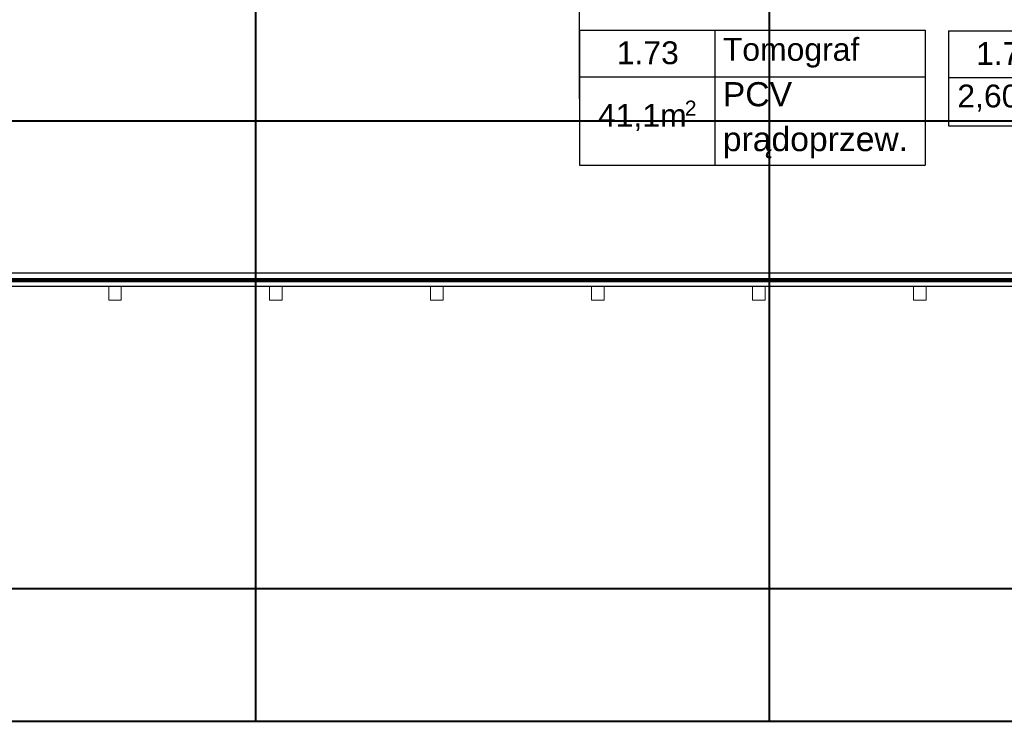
# Model space of a CAD drawing. Header units: millimetres. Extents: x 6612728327 to 6612744462, y 5733542327 to 5733552841.
# Tile 39 of 124: x 6612735732 to 6612736595, y 5733543457 to 5733544072. Entities that reach past the tile are written whole.
import ezdxf

# ---------------------------------------------------------------- set-up
doc = ezdxf.new("R2010")
doc.units = ezdxf.units.MM
doc.header["$MEASUREMENT"] = 0
for name, color, linetype in [('!!!!_SCIANY GRUBE', 7, 'Continuous'), ('_ ARKUSZ _ 01 _ RAMKA', 7, 'Continuous'), ('__DRAFT_PROJEKT_PPOŻ', 7, 'Continuous'), ('A_A-OPISY POM', 7, 'Continuous'), ('inw_słupy STAL', 7, 'Continuous')]:
    doc.layers.add(name, color=color, linetype=linetype)
doc.styles.add('GENERATED_STYLE_1', font='arial.ttf')

msp = doc.modelspace()

# ---------------------------------------------------------------- linework, layer by layer
at = {"layer": '!!!!_SCIANY GRUBE', "color": 7, "lineweight": 30, "flags": 128}
for points in [[(6612735637.293543, 5733543457.131468), (6612735637.293543, 5733543849.895132), (6612737662.722822, 5733543849.895132)], [(6612737650.722822, 5733543809.864473), (6612737650.722822, 5733543837.895132), (6612735649.293543, 5733543837.895132), (6612735649.293543, 5733543457.131468)]]:
    msp.add_lwpolyline(points, dxfattribs=at)
at = {"layer": '_ ARKUSZ _ 01 _ RAMKA', "color": 7, "lineweight": 40}
msp.add_line((6612730761.600903, 5733543457.131468), (6612744298.273997, 5733543457.131468), dxfattribs=at)
at = {"layer": '__DRAFT_PROJEKT_PPOŻ', "color": 30, "lineweight": 211, "true_color": 0xfb8213}
msp.add_line((6612735643.152955, 5733543843.648787), (6612737656.744984, 5733543843.648787), dxfattribs=at)
at = {"layer": 'A_A-OPISY POM', "color": 7, "lineweight": 25}
for p, q in [((6612736222.62879, 5733544062.523951), (6612736525.479658, 5733544062.523951)), ((6612736222.62879, 5733544062.523951), (6612736222.62879, 5733543944.214624)), ((6612736341.169246, 5733544062.523951), (6612736341.169246, 5733543944.214624)), ((6612736525.479658, 5733544062.523951), (6612736525.479658, 5733543944.214624)), ((6612736545.915488, 5733544061.84973), (6612736733.936837, 5733544061.84973)), ((6612736545.915488, 5733544061.84973), (6612736545.915488, 5733543978.876019)), ((6612736222.62879, 5733544021.780542), (6612736525.479658, 5733544021.780542)), ((6612736545.915488, 5733544021.106322), (6612736733.936837, 5733544021.106322)), ((6612736545.915488, 5733543978.876019), (6612736733.936837, 5733543978.876019)), ((6612736222.62879, 5733543944.214624), (6612736525.479658, 5733543944.214624))]:
    msp.add_line(p, q, dxfattribs=at)
at = {"layer": 'A_A-OPISY POM', "color": 7, "lineweight": 25, "flags": 128}
msp.add_lwpolyline([(6612736222.62879, 5733544002.461915), (6612736222.62879, 5733544340.901161)], dxfattribs=at)
at = {"layer": 'inw_słupy STAL', "color": 7, "lineweight": 40}
for p, q in [((6612735938.917496, 5733544375.14598), (6612735938.917496, 5733543457.131468)), ((6612736388.917496, 5733544375.14598), (6612736388.917496, 5733543457.131468)), ((6612738193.618263, 5733543982.863196), (6612733565.433251, 5733543982.863196)), ((6612738193.618263, 5733543573.092225), (6612731668.194652, 5733543573.092225))]:
    msp.add_line(p, q, dxfattribs=at)
at = {"layer": 'inw_słupy STAL', "color": 7, "lineweight": 18, "flags": 128}
for points in [[(6612735810.22282, 5733543837.895132), (6612735821.22282, 5733543837.895132), (6612735821.22282, 5733543825.895132), (6612735810.22282, 5733543825.895132)], [(6612735951.222745, 5733543837.894678), (6612735962.222745, 5733543837.894681), (6612735962.222749, 5733543825.894681), (6612735951.222749, 5733543825.894678)], [(6612736092.222746, 5733543837.894715), (6612736103.222746, 5733543837.894718), (6612736103.222749, 5733543825.894718), (6612736092.222749, 5733543825.894715)], [(6612736233.222746, 5733543837.894753), (6612736244.222746, 5733543837.894756), (6612736244.222749, 5733543825.894756), (6612736233.222749, 5733543825.894753)], [(6612736374.222746, 5733543837.894791), (6612736385.222746, 5733543837.894794), (6612736385.222749, 5733543825.894794), (6612736374.222749, 5733543825.894791)], [(6612736515.222746, 5733543837.894829), (6612736526.222746, 5733543837.894832), (6612736526.22275, 5733543825.894832), (6612736515.22275, 5733543825.894829)]]:
    msp.add_lwpolyline(points, close=True, dxfattribs=at)

# ---------------------------------------------------------------- texts
at = {"layer": 'A_A-OPISY POM', "color": 7, "lineweight": 25, "attachment_point": 7, "style": 'GENERATED_STYLE_1'}
for s, insert, char_height in [('\\A1;{\\pql;\\fArial|b0|i0|c238|p38;1.73}', (6612736255.29333, 5733544032.45756), 19.99998003), ('\\A1;{\\pql;\\fArial|b0|i0|c238|p38;Tomograf}', (6612736348.207629, 5733544029.67042), 19.99998003), ('\\A1;{\\pql;\\fArial|b0|i0|c238|p38;1.70}', (6612736570.079079, 5733544031.797053), 19.99998003), ('\\A1;{\\pql;\\fArial|b0|i0|c238|p38;PCV}', (6612736348.207629, 5733543995.577513), 21.11515149), ('\\A1;{\\pql;\\fArial|b0|i0|c238|p38;2,60m}', (6612736553.642024, 5733543991.139808), 20.00000003), ('\\A1;{\\pql;\\fArial|b0|i0|c238|p38;2}', (6612736314.924847, 5733543987.62874), 13.20000002), ('\\A1;{\\pql;\\fArial|b0|i0|c238|p38;41,1m}', (6612736238.856275, 5733543974.14622), 20.00000003), ('\\A1;{\\pql;\\fArial|b0|i0|c238|p38;prądoprzew.}', (6612736348.207629, 5733543950.176249), 21.11515149)]:
    msp.add_mtext(s, dxfattribs=dict(at, insert=insert, char_height=char_height))

doc.saveas('drawing.dxf')
